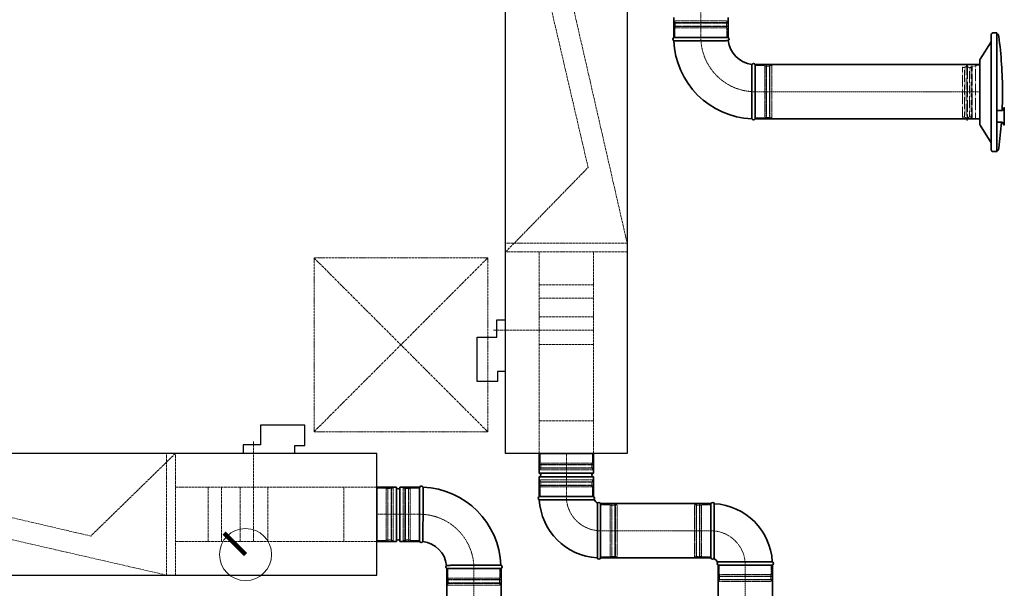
# Model space of a CAD drawing. Header units: millimetres. Extents: x 15940 to 92175, y -24684 to 227664.
# Tile 79 of 132: x 53088 to 55356, y 100384 to 101693. Entities that reach past the tile are written whole.
import ezdxf

# ---------------------------------------------------------------- set-up
doc = ezdxf.new("R2010")
doc.units = ezdxf.units.MM
doc.header["$LTSCALE"] = 0.05
for name, pattern in [('ACAD_ISO02W100', [15, 12, -3]), ('ACAD_ISO05W100', [33, 24, -3, 0, -3, 0, -3]), ('ACAD_ISO10W100', [18, 12, -3, 0, -3])]:
    doc.linetypes.add(name, pattern=pattern)
for name, color, linetype, lineweight in [('VZT_01 SUP (PŘÍVOD) - OBRYS', 5, 'Continuous', 35), ('VZT_02 SUP (PŘÍVOD) - OSA', 5, 'ACAD_ISO10W100', 5), ('VZT_05 ETA (ODVOD) - OBRYS', 6, 'Continuous', 35), ('VZT_06 ETA (ODVOD) - OSA', 6, 'ACAD_ISO10W100', 5), ('VZT_21 ZAŘÍZENÍ - OBRYS', 1, 'Continuous', 30), ('VZT_22 ZAŘÍZENÍ - DETAIL', 8, 'Continuous', 5), ('VZT_30 DISTRIBUČNÍ PRVKY - OBRYS', 1, 'Continuous', 35), ('VZT_KOTY - DIMENZE', 7, 'Continuous', 5), ('VZT_POPIS - OBECNE', 7, 'Continuous', 5), ('VZT_POŽADAVKY NA STAVBU - PODHLEDY', 4, 'ACAD_ISO05W100', 5)]:
    doc.layers.add(name, color=color, linetype=linetype, lineweight=lineweight)
for name, color, linetype, lineweight, plot in [('VZT_03 SUP (PŘÍVOD) - NETISK', 8, 'ACAD_ISO02W100', 5, False), ('VZT_07 ETA (ODVOD) - NETISK', 8, 'ACAD_ISO02W100', 5, False), ('VZT_34 DISTRIBUČNÍ PRVKY - NETISK', 8, 'ACAD_ISO02W100', 5, False)]:
    doc.layers.add(name, color=color, linetype=linetype, lineweight=lineweight, plot=plot)

msp = doc.modelspace()

# ---------------------------------------------------------------- linework, layer by layer
at = {"layer": 'VZT_01 SUP (PŘÍVOD) - OBRYS'}
for p, q in [((54594.5, 101652.1), (54594.5, 101697.6)), ((54719.5, 101652.1), (54719.5, 101697.6)), ((54594.5, 101652.1), (54719.5, 101652.1)), ((54719.5, 101652.1), (54594.5, 101652.1)), ((54782, 101589.6), (54782, 101464.6)), ((54284.5, 100694.5), (54409.5, 100694.5)), ((54284.5, 100694.5), (54284.5, 100649)), ((54409.5, 100694.5), (54409.5, 100649)), ((54284.5, 100649), (54409.5, 100649)), ((54284.5, 100641), (54409.5, 100641)), ((54284.5, 100641), (54284.5, 100595.5)), ((54409.5, 100641), (54409.5, 100595.5)), ((54409.5, 100595.5), (54284.5, 100595.5)), ((54284.5, 100595.5), (54409.5, 100595.5)), ((54409.5, 100587.8), (54284.5, 100587.8)), ((54418.4, 100579), (54418.4, 100454)), ((54426, 100579), (54426, 100454)), ((54680.1, 100454), (54680.1, 100579)), ((54687.8, 100454), (54687.8, 100579)), ((54696.6, 100445.1), (54821.6, 100445.1)), ((54696.6, 100437.5), (54821.6, 100437.5))]:
    msp.add_line(p, q, dxfattribs=at)
for points in [[(54782, 101589.6), (55299.7, 101589.6)], [(54782, 101464.6), (55299.7, 101464.6)], [(54426, 100579), (54680.1, 100579)], [(54426, 100454), (54680.1, 100454)], [(54696.6, 98544.3), (54696.6, 100437.5)], [(54821.6, 98544.3), (54821.6, 100437.5)]]:
    msp.add_lwpolyline(points, dxfattribs=at)
for centre, radius, start, end in [((54596.2, 101648.3), 4.17, 113.4678, 248.8928), ((54782, 101652.1), 187.5, 182.3607, 267.6393), ((54717.9, 101648.3), 4.17, 300.2981, 66.5322), ((54782, 101652.1), 62.5, 186.8302, 263.1698), ((54778.2, 101588), 4.17, 23.4678, 149.7019), ((54778.2, 101466.3), 4.17, 201.1072, 336.5322), ((54284.5, 100645), 4, 270, 90), ((54409.5, 100645), 4, 90, 270), ((54286.2, 100591.6), 4.17, 113.4678, 249.6691), ((54407.9, 100591.6), 4.17, 293.4678, 66.5322), ((54426, 100595.5), 141.5, 183.1369, 266.8631), ((54426, 100595.5), 16.5, 203.8093, 246.1907), ((54422.2, 100577.3), 4.17, 23.4678, 156.5322), ((54684, 100577.3), 4.17, 20.3309, 156.5322), ((54680.1, 100437.5), 141.5, 3.1369, 86.8631), ((54422.2, 100455.6), 4.17, 200.3309, 336.5322), ((54684, 100455.6), 4.17, 203.4678, 336.5322), ((54680.1, 100437.5), 16.5, 23.8093, 66.1907), ((54698.3, 100441.3), 4.17, 113.4678, 246.5322), ((54820, 100441.3), 4.17, 293.4678, 69.6691)]:
    msp.add_arc(centre, radius, start, end, dxfattribs=at)
for points, knots in [([(54720, 101644.7), (54720, 101644.7), (54719.9, 101644.7), (54719.6, 101644.7), (54719.3, 101644.7), (54718.2, 101644.7), (54717.4, 101644.7), (54714.3, 101644.6), (54711.1, 101644.6), (54702.2, 101644.6), (54696.1, 101644.6), (54681.9, 101644.5), (54674.1, 101644.5), (54657.9, 101644.5), (54649.7, 101644.4), (54633.8, 101644.4), (54626.3, 101644.4), (54613.1, 101644.4), (54607.6, 101644.4), (54600.6, 101644.4), (54598.4, 101644.4), (54595.5, 101644.4), (54594.7, 101644.4), (54594.7, 101644.4)], [197.067977, 197.067977, 197.067977, 197.067977, 201.792196, 201.792196, 209.190204, 209.190204, 218.040239, 218.040239, 237.760854, 237.760854, 262.206108, 262.206108, 286.831239, 286.831239, 311.323072, 311.323072, 335.946087, 335.946087, 360.704397, 360.704397, 377.088273, 377.088273, 394.105327, 394.105327, 394.105327, 394.105327]), ([(54774.6, 101590.1), (54774.6, 101590.1), (54774.6, 101588.5), (54774.5, 101582.4), (54774.5, 101577.9), (54774.5, 101566.5), (54774.4, 101559.7), (54774.4, 101544.7), (54774.4, 101536.6), (54774.4, 101520.2), (54774.3, 101512.1), (54774.3, 101496.9), (54774.3, 101490), (54774.3, 101478.2), (54774.3, 101473.5), (54774.3, 101466.9), (54774.3, 101465), (54774.3, 101464.8), (54774.3, 101464.8), (54774.3, 101464.8)], [0, 0, 0, 0, 24.235852, 24.235852, 48.531845, 48.531845, 73.024415, 73.024415, 97.570898, 97.570898, 122.078339, 122.078339, 146.53579, 146.53579, 170.957495, 170.957495, 195.359468, 195.359468, 197.168246, 197.168246, 197.168246, 197.168246])]:
    msp.add_open_spline(points, degree=3, knots=knots, dxfattribs=at)
at = {"layer": 'VZT_02 SUP (PŘÍVOD) - OSA'}
for points in [[(54657, 101652.1), (54657, 101751.1)], [(54347, 100694.5), (54347, 100595.5)]]:
    msp.add_lwpolyline(points, dxfattribs=at)
at = {"layer": 'VZT_02 SUP (PŘÍVOD) - OSA', "ltscale": 0.3}
for points in [[(54782, 101527.1), (54782, 101527.1, -0.414214), (54657, 101652.1), (54657, 101652.1)], [(54347, 100595.5), (54347, 100595.5, 0.414214), (54426, 100516.5), (54426, 100516.5)], [(54759.1, 100437.5), (54759.1, 100437.5, 0.414214), (54680.1, 100516.5), (54680.1, 100516.5)]]:
    msp.add_lwpolyline(points, format="xyb", dxfattribs=at)
at = {"layer": 'VZT_02 SUP (PŘÍVOD) - OSA', "ltscale": 5}
for points in [[(55299.7, 101527.1), (54782, 101527.1)], [(54680.1, 100516.5), (54426, 100516.5)], [(54759.1, 100437.5), (54759.1, 98544.3)]]:
    msp.add_lwpolyline(points, dxfattribs=at)
at = {"layer": 'VZT_03 SUP (PŘÍVOD) - NETISK', "ltscale": 0.4}
for p, q in [((54596, 101685.6), (54718, 101685.6)), ((54596, 101685.1), (54596, 101685.6)), ((54596, 101685.1), (54718, 101685.1)), ((54597, 101690.1), (54717, 101690.1)), ((54597, 101686.1), (54597, 101690.1)), ((54597, 101686.1), (54717, 101686.1)), ((54598, 101685.6), (54598, 101686.1)), ((54598, 101678.1), (54598, 101685.1)), ((54716, 101685.6), (54716, 101686.1)), ((54716, 101678.1), (54716, 101685.1)), ((54717, 101686.1), (54717, 101690.1)), ((54718, 101685.1), (54718, 101685.6)), ((54596, 101678.1), (54718, 101678.1)), ((54596, 101677.6), (54596, 101678.1)), ((54596, 101677.6), (54718, 101677.6)), ((54597, 101674.1), (54717, 101674.1)), ((54597, 101652.1), (54597, 101674.1)), ((54598, 101674.1), (54598, 101677.6)), ((54716, 101674.1), (54716, 101677.6)), ((54717, 101652.1), (54717, 101674.1)), ((54718, 101677.6), (54718, 101678.1)), ((54782, 101587.1), (54804, 101587.1)), ((54804, 101587.1), (54804, 101467.1)), ((54804, 101586.1), (54807.5, 101586.1)), ((54807.5, 101588.1), (54807.5, 101466.1)), ((54807.5, 101588.1), (54808, 101588.1)), ((54808, 101588.1), (54808, 101466.1)), ((54808, 101586.1), (54815, 101586.1)), ((54815, 101588.1), (54815, 101466.1)), ((54815, 101588.1), (54815.5, 101588.1)), ((54815.5, 101588.1), (54815.5, 101466.1)), ((54815.5, 101586.1), (54816, 101586.1)), ((54816, 101587.1), (54816, 101467.1)), ((54816, 101587.1), (54820, 101587.1)), ((54820, 101587.1), (54820, 101467.1)), ((54782, 101467.1), (54804, 101467.1)), ((54804, 101468.1), (54807.5, 101468.1)), ((54807.5, 101466.1), (54808, 101466.1)), ((54808, 101468.1), (54815, 101468.1)), ((54815, 101466.1), (54815.5, 101466.1)), ((54815.5, 101468.1), (54816, 101468.1)), ((54816, 101467.1), (54820, 101467.1)), ((54408, 100629), (54286, 100629)), ((54286, 100629), (54286, 100628.5)), ((54408, 100628.5), (54286, 100628.5)), ((54408, 100621.5), (54286, 100621.5)), ((54286, 100621.5), (54286, 100621)), ((54408, 100621), (54286, 100621)), ((54407, 100633.5), (54287, 100633.5)), ((54287, 100633.5), (54287, 100629.5)), ((54407, 100629.5), (54287, 100629.5)), ((54407, 100617.5), (54287, 100617.5)), ((54287, 100617.5), (54287, 100595.5)), ((54288, 100629.5), (54288, 100629)), ((54288, 100628.5), (54288, 100621.5)), ((54288, 100621), (54288, 100617.5)), ((54406, 100629.5), (54406, 100629)), ((54406, 100628.5), (54406, 100621.5)), ((54406, 100621), (54406, 100617.5)), ((54407, 100633.5), (54407, 100629.5)), ((54407, 100617.5), (54407, 100595.5)), ((54408, 100629), (54408, 100628.5)), ((54408, 100621.5), (54408, 100621)), ((54426, 100576.5), (54448, 100576.5)), ((54448, 100576.5), (54448, 100456.5)), ((54448, 100575.5), (54451.5, 100575.5)), ((54451.5, 100577.5), (54451.5, 100455.5)), ((54451.5, 100577.5), (54452, 100577.5)), ((54452, 100577.5), (54452, 100455.5)), ((54452, 100575.5), (54459, 100575.5)), ((54459, 100577.5), (54459, 100455.5)), ((54459, 100577.5), (54459.5, 100577.5)), ((54459.5, 100577.5), (54459.5, 100455.5)), ((54459.5, 100575.5), (54460, 100575.5)), ((54460, 100576.5), (54460, 100456.5)), ((54460, 100576.5), (54464, 100576.5)), ((54464, 100576.5), (54464, 100456.5)), ((54642.1, 100456.5), (54642.1, 100576.5)), ((54646.1, 100576.5), (54642.1, 100576.5)), ((54646.1, 100456.5), (54646.1, 100576.5)), ((54646.6, 100575.5), (54646.1, 100575.5)), ((54646.6, 100455.5), (54646.6, 100577.5)), ((54647.1, 100577.5), (54646.6, 100577.5)), ((54647.1, 100455.5), (54647.1, 100577.5)), ((54654.1, 100575.5), (54647.1, 100575.5)), ((54654.1, 100455.5), (54654.1, 100577.5)), ((54654.6, 100577.5), (54654.1, 100577.5)), ((54654.6, 100455.5), (54654.6, 100577.5)), ((54658.1, 100575.5), (54654.6, 100575.5)), ((54658.1, 100456.5), (54658.1, 100576.5)), ((54680.1, 100576.5), (54658.1, 100576.5)), ((54426, 100456.5), (54448, 100456.5)), ((54448, 100457.5), (54451.5, 100457.5)), ((54452, 100457.5), (54459, 100457.5)), ((54459.5, 100457.5), (54460, 100457.5)), ((54460, 100456.5), (54464, 100456.5)), ((54646.1, 100456.5), (54642.1, 100456.5)), ((54646.6, 100457.5), (54646.1, 100457.5)), ((54654.1, 100457.5), (54647.1, 100457.5)), ((54658.1, 100457.5), (54654.6, 100457.5)), ((54680.1, 100456.5), (54658.1, 100456.5)), ((54451.5, 100455.5), (54452, 100455.5)), ((54459, 100455.5), (54459.5, 100455.5)), ((54647.1, 100455.5), (54646.6, 100455.5)), ((54654.6, 100455.5), (54654.1, 100455.5)), ((54699.1, 100415.5), (54699.1, 100437.5)), ((54819.1, 100415.5), (54819.1, 100437.5)), ((54698.1, 100412), (54820.1, 100412)), ((54698.1, 100411.5), (54698.1, 100412)), ((54698.1, 100411.5), (54820.1, 100411.5)), ((54699.1, 100415.5), (54819.1, 100415.5)), ((54700.1, 100412), (54700.1, 100415.5)), ((54700.1, 100404.5), (54700.1, 100411.5)), ((54818.1, 100412), (54818.1, 100415.5)), ((54818.1, 100404.5), (54818.1, 100411.5)), ((54820.1, 100411.5), (54820.1, 100412)), ((54698.1, 100404.5), (54820.1, 100404.5)), ((54698.1, 100404), (54698.1, 100404.5)), ((54698.1, 100404), (54820.1, 100404)), ((54699.1, 100403.5), (54819.1, 100403.5)), ((54699.1, 100399.5), (54699.1, 100403.5)), ((54699.1, 100399.5), (54819.1, 100399.5)), ((54700.1, 100403.5), (54700.1, 100404)), ((54818.1, 100403.5), (54818.1, 100404)), ((54819.1, 100399.5), (54819.1, 100403.5)), ((54820.1, 100404), (54820.1, 100404.5))]:
    msp.add_line(p, q, dxfattribs=at)
at = {"layer": 'VZT_05 ETA (ODVOD) - OBRYS'}
for p, q in [((53910.1, 100492), (53910.1, 100617)), ((53955.6, 100617), (53910.1, 100617)), ((53955.6, 100492), (53955.6, 100617)), ((53963.6, 100492), (53963.6, 100617)), ((54009.1, 100617), (53963.6, 100617)), ((54009.1, 100492), (54009.1, 100617)), ((54009.1, 100492), (54009.1, 100617)), ((53955.6, 100492), (53910.1, 100492)), ((54009.1, 100492), (53963.6, 100492)), ((54196.6, 100429.5), (54071.6, 100429.5))]:
    msp.add_line(p, q, dxfattribs=at)
for points in [[(54071.6, 100429.5), (54071.6, 98384.3)], [(54196.6, 100429.5), (54196.6, 98384.3)]]:
    msp.add_lwpolyline(points, dxfattribs=at)
for centre, radius, start, end in [((53959.6, 100617), 4, 180, 0), ((54013, 100615.3), 4.17, 21.1072, 156.5322), ((54009.1, 100429.5), 187.5, 2.3607, 87.6393), ((53959.6, 100492), 4, 0, 180), ((54013, 100493.6), 4.17, 203.4678, 329.7019), ((54009.1, 100429.5), 62.5, 6.8302, 83.1698), ((54073.3, 100433.3), 4.17, 120.2981, 246.5322), ((54195, 100433.3), 4.17, 293.4678, 68.8928)]:
    msp.add_arc(centre, radius, start, end, dxfattribs=at)
for points, knots in [([(54016.6, 100491.5), (54016.6, 100491.5), (54016.6, 100493.1), (54016.6, 100499.2), (54016.7, 100503.7), (54016.7, 100515.1), (54016.7, 100521.9), (54016.8, 100536.9), (54016.8, 100545), (54016.8, 100561.3), (54016.8, 100569.5), (54016.8, 100584.7), (54016.8, 100591.6), (54016.9, 100603.4), (54016.9, 100608.1), (54016.9, 100614.7), (54016.9, 100616.5), (54016.9, 100616.8), (54016.9, 100616.8), (54016.9, 100616.8)], [0, 0, 0, 0, 24.235852, 24.235852, 48.531845, 48.531845, 73.024415, 73.024415, 97.570898, 97.570898, 122.078339, 122.078339, 146.53579, 146.53579, 170.957495, 170.957495, 195.359468, 195.359468, 197.168246, 197.168246, 197.168246, 197.168246]), ([(54071.2, 100436.9), (54071.2, 100436.9), (54071.3, 100436.9), (54071.6, 100436.9), (54071.9, 100436.9), (54073, 100436.9), (54073.7, 100436.9), (54076.9, 100436.9), (54080, 100437), (54089, 100437), (54095.1, 100437), (54109.2, 100437.1), (54117.1, 100437.1), (54133.3, 100437.1), (54141.5, 100437.1), (54157.4, 100437.2), (54164.8, 100437.2), (54178, 100437.2), (54183.6, 100437.2), (54190.6, 100437.2), (54192.7, 100437.2), (54195.7, 100437.2), (54196.5, 100437.2), (54196.5, 100437.2)], [197.067977, 197.067977, 197.067977, 197.067977, 201.792196, 201.792196, 209.190204, 209.190204, 218.040239, 218.040239, 237.760854, 237.760854, 262.206108, 262.206108, 286.831239, 286.831239, 311.323072, 311.323072, 335.946087, 335.946087, 360.704397, 360.704397, 377.088273, 377.088273, 394.105327, 394.105327, 394.105327, 394.105327])]:
    msp.add_open_spline(points, degree=3, knots=knots, dxfattribs=at)
at = {"layer": 'VZT_06 ETA (ODVOD) - OSA'}
msp.add_lwpolyline([(54009.1, 100554.5), (53910.1, 100554.5)], dxfattribs=at)
at = {"layer": 'VZT_06 ETA (ODVOD) - OSA', "ltscale": 0.3}
msp.add_lwpolyline([(54009.1, 100554.5), (54009.1, 100554.5, -0.414214), (54134.1, 100429.5), (54134.1, 100429.5)], format="xyb", dxfattribs=at)
at = {"layer": 'VZT_06 ETA (ODVOD) - OSA', "ltscale": 5}
msp.add_lwpolyline([(54134.1, 98384.3), (54134.1, 100429.5)], dxfattribs=at)
at = {"layer": 'VZT_07 ETA (ODVOD) - NETISK', "ltscale": 0.4}
for p, q in [((54287, 100694.5), (54287, 100672.5)), ((54407, 100694.5), (54407, 100672.5)), ((54408, 100669), (54286, 100669)), ((54286, 100669), (54286, 100668.5)), ((54408, 100668.5), (54286, 100668.5)), ((54408, 100661.5), (54286, 100661.5)), ((54286, 100661.5), (54286, 100661)), ((54408, 100661), (54286, 100661)), ((54407, 100672.5), (54287, 100672.5)), ((54407, 100660.5), (54287, 100660.5)), ((54287, 100660.5), (54287, 100656.5)), ((54288, 100672.5), (54288, 100669)), ((54288, 100668.5), (54288, 100661.5)), ((54288, 100661), (54288, 100660.5)), ((54406, 100672.5), (54406, 100669)), ((54406, 100668.5), (54406, 100661.5)), ((54406, 100661), (54406, 100660.5)), ((54407, 100660.5), (54407, 100656.5)), ((54408, 100669), (54408, 100668.5)), ((54408, 100661.5), (54408, 100661)), ((54407, 100656.5), (54287, 100656.5)), ((53935.6, 100493.5), (53935.6, 100615.5)), ((53935.6, 100615.5), (53936.1, 100615.5)), ((53936.1, 100493.5), (53936.1, 100615.5)), ((53943.1, 100493.5), (53943.1, 100615.5)), ((53943.1, 100615.5), (53943.6, 100615.5)), ((53943.6, 100493.5), (53943.6, 100615.5)), ((53975.6, 100493.5), (53975.6, 100615.5)), ((53976.1, 100615.5), (53975.6, 100615.5)), ((53976.1, 100493.5), (53976.1, 100615.5)), ((53983.1, 100493.5), (53983.1, 100615.5)), ((53983.6, 100615.5), (53983.1, 100615.5)), ((53983.6, 100493.5), (53983.6, 100615.5)), ((53910.1, 100614.5), (53932.1, 100614.5)), ((53932.1, 100494.5), (53932.1, 100614.5)), ((53932.1, 100613.5), (53935.6, 100613.5)), ((53936.1, 100613.5), (53943.1, 100613.5)), ((53943.6, 100613.5), (53944.1, 100613.5)), ((53944.1, 100494.5), (53944.1, 100614.5)), ((53944.1, 100614.5), (53948.1, 100614.5)), ((53948.1, 100494.5), (53948.1, 100614.5)), ((53971.1, 100494.5), (53971.1, 100614.5)), ((53975.1, 100614.5), (53971.1, 100614.5)), ((53975.1, 100494.5), (53975.1, 100614.5)), ((53975.6, 100613.5), (53975.1, 100613.5)), ((53983.1, 100613.5), (53976.1, 100613.5)), ((53987.1, 100613.5), (53983.6, 100613.5)), ((53987.1, 100494.5), (53987.1, 100614.5)), ((54009.1, 100614.5), (53987.1, 100614.5)), ((53910.1, 100494.5), (53932.1, 100494.5)), ((53932.1, 100495.5), (53935.6, 100495.5)), ((53935.6, 100493.5), (53936.1, 100493.5)), ((53936.1, 100495.5), (53943.1, 100495.5)), ((53943.1, 100493.5), (53943.6, 100493.5)), ((53943.6, 100495.5), (53944.1, 100495.5)), ((53944.1, 100494.5), (53948.1, 100494.5)), ((53975.1, 100494.5), (53971.1, 100494.5)), ((53975.6, 100495.5), (53975.1, 100495.5)), ((53976.1, 100493.5), (53975.6, 100493.5)), ((53983.1, 100495.5), (53976.1, 100495.5)), ((53983.6, 100493.5), (53983.1, 100493.5)), ((53987.1, 100495.5), (53983.6, 100495.5)), ((54009.1, 100494.5), (53987.1, 100494.5)), ((54074.1, 100429.5), (54074.1, 100407.5)), ((54194.1, 100429.5), (54194.1, 100407.5)), ((54195.1, 100404), (54073.1, 100404)), ((54073.1, 100404), (54073.1, 100403.5)), ((54195.1, 100403.5), (54073.1, 100403.5)), ((54195.1, 100396.5), (54073.1, 100396.5)), ((54073.1, 100396.5), (54073.1, 100396)), ((54195.1, 100396), (54073.1, 100396)), ((54194.1, 100407.5), (54074.1, 100407.5)), ((54194.1, 100395.5), (54074.1, 100395.5)), ((54074.1, 100395.5), (54074.1, 100391.5)), ((54194.1, 100391.5), (54074.1, 100391.5)), ((54075.1, 100407.5), (54075.1, 100404)), ((54075.1, 100403.5), (54075.1, 100396.5)), ((54075.1, 100396), (54075.1, 100395.5)), ((54193.1, 100407.5), (54193.1, 100404)), ((54193.1, 100403.5), (54193.1, 100396.5)), ((54193.1, 100396), (54193.1, 100395.5)), ((54194.1, 100395.5), (54194.1, 100391.5)), ((54195.1, 100404), (54195.1, 100403.5)), ((54195.1, 100396.5), (54195.1, 100396))]:
    msp.add_line(p, q, dxfattribs=at)
at = {"layer": 'VZT_21 ZAŘÍZENÍ - OBRYS'}
for points in [[(54487, 102194.5), (54487, 100694.5), (54207, 100694.5), (54207, 102194.5)], [(52410.1, 100414.5), (53910.1, 100414.5), (53910.1, 100694.5), (52410.1, 100694.5)]]:
    msp.add_lwpolyline(points, close=True, dxfattribs=at)
for points in [[(54207, 100882.8), (54188.4, 100882.8), (54188.4, 100860.3), (54141.8, 100860.3), (54141.8, 100961.9), (54187.2, 100961.9), (54187.2, 101001.9), (54207, 101001.9)], [(53721.8, 100694.5), (53721.8, 100713), (53744.3, 100713), (53744.3, 100759.7), (53642.7, 100759.7), (53642.7, 100714.3), (53602.7, 100714.3), (53602.7, 100694.5)]]:
    msp.add_lwpolyline(points, dxfattribs=at)
at = {"layer": 'VZT_22 ZAŘÍZENÍ - DETAIL', "linetype": 'ACAD_ISO02W100', "lineweight": 5, "ltscale": 10}
for points in [[(54487, 102194.5), (54299.8, 101997), (54487, 101178.8)], [(54207, 101158.2), (54397.1, 101352.9), (54207, 102170.5)], [(54487, 101178.8), (54207, 101178.8)], [(54487, 101158.2), (54207, 101158.2)], [(54284.5, 100694.5), (54284.5, 101158.2)], [(54409.5, 100694.5), (54409.5, 101158.2)], [(54284.5, 101082.7), (54409.5, 101082.7)], [(54284.5, 101051.9), (54409.5, 101051.9)], [(54284.5, 101008.9), (54409.5, 101008.9)], [(54179.5, 100978), (54409.5, 100978)], [(54284.5, 100945.6), (54409.5, 100945.6)], [(54284.5, 100769.9), (54409.5, 100769.9)], [(53626.6, 100722), (53626.6, 100492)], [(53446.4, 100694.5), (53251.7, 100504.4), (52434.1, 100694.5)], [(53425.8, 100414.5), (53425.8, 100694.5)], [(53446.4, 100414.5), (53446.4, 100694.5)], [(53910.1, 100617), (53446.4, 100617)], [(53521.9, 100617), (53521.9, 100492)], [(53552.7, 100617), (53552.7, 100492)], [(53595.7, 100617), (53595.7, 100492)], [(53659, 100617), (53659, 100492)], [(53834.7, 100617), (53834.7, 100492)], [(52410.1, 100414.5), (52607.6, 100601.7), (53425.8, 100414.5)], [(53910.1, 100492), (53446.4, 100492)]]:
    msp.add_lwpolyline(points, dxfattribs=at)
at = {"layer": 'VZT_30 DISTRIBUČNÍ PRVKY - OBRYS'}
for points in [[(55338.7, 101662.4), (55338.7, 101389.4), (55329.6, 101389.4, -0.414214), (55325.7, 101393.3), (55325.7, 101658.6, -0.414214), (55329.6, 101662.4), (55338.7, 101662.4)], [(55351.7, 101525.9, 0.0327), (55343.2, 101654.5), (55342.7, 101657.4, 0.36397), (55339.8, 101659.9), (55338.7, 101659.9)], [(55325.7, 101409.8), (55300.3, 101450.2, -0.141374), (55299.7, 101452.3), (55299.7, 101599.6, -0.141374), (55300.3, 101601.7), (55325.7, 101642)], [(55351.7, 101525.9, -0.010645), (55350.8, 101484, -0.010645)], [(55338.7, 101456.7), (55351.2, 101456.7, -0.267949), (55351.5, 101456.5), (55354.9, 101450.7, 0.267949), (55355.2, 101450.5), (55355.9, 101450.5), (55355.9, 101490.1), (55355.2, 101490.1, 0.267949), (55354.9, 101489.9), (55351.5, 101484.2, -0.267949), (55351.2, 101484), (55338.7, 101484)], [(55349.3, 101456.7, -0.015115), (55343.2, 101397.4), (55342.7, 101394.4, -0.36397), (55339.8, 101391.9), (55338.7, 101391.9)]]:
    msp.add_lwpolyline(points, format="xyb", dxfattribs=at)
at = {"layer": 'VZT_34 DISTRIBUČNÍ PRVKY - NETISK'}
for points in [[(55269.8, 101590.5), (55268.4, 101584.8, 0.060863), (55268.3, 101584.2), (55268.3, 101525.8)], [(55269.8, 101590.5), (55271.3, 101584.6, -0.058981), (55271.3, 101584), (55271.3, 101525.8)], [(55289.7, 101585.9), (55281.9, 101585.9, 0.291473), (55279.5, 101584.4, 0.291473)], [(55269.8, 101461.2), (55268.4, 101466.9, -0.060863), (55268.3, 101467.5), (55268.3, 101525.8)], [(55269.8, 101461.2), (55271.3, 101467.1, 0.058981), (55271.3, 101467.7), (55271.3, 101525.8)], [(55289.7, 101465.8), (55281.9, 101465.8, -0.291473), (55279.5, 101467.3, -0.291473)]]:
    msp.add_lwpolyline(points, format="xyb", dxfattribs=at)
for points in [[(55263.7, 101582.2), (55259.7, 101583.6), (55259.7, 101525.8)], [(55263.9, 101583.1), (55263.9, 101525.8)], [(55275.6, 101582.3), (55275.6, 101525.8)], [(55279.2, 101584), (55279.2, 101525.8)], [(55281.9, 101585.9), (55281.9, 101525.8)], [(55299.7, 101586.9), (55289.7, 101586.9), (55289.7, 101464.9), (55299.7, 101464.9)], [(55299.7, 101586.9), (55299.7, 101464.9)], [(55263.7, 101469.5), (55259.7, 101468.1), (55259.7, 101525.8)], [(55263.9, 101468.6), (55263.9, 101525.8)], [(55275.6, 101469.4), (55275.6, 101525.8)], [(55279.2, 101467.7), (55279.2, 101525.8)], [(55281.9, 101465.8), (55281.9, 101525.8)]]:
    msp.add_lwpolyline(points, dxfattribs=at)
for centre, radius, start, end in [((55269.2, 101574.1), 10.5, 52.1622, 120.2824), ((55276, 101586.2), 3.88, 263.3265, 332.5007), ((55269.2, 101477.6), 10.5, 239.7176, 307.8378), ((55276, 101465.5), 3.88, 27.4993, 96.6735)]:
    msp.add_arc(centre, radius, start, end, dxfattribs=at)
at = {"layer": 'VZT_KOTY - DIMENZE', "const_width": 10}
msp.add_lwpolyline([(53608, 100461.8), (53558.5, 100511.3)], dxfattribs=at)
at = {"layer": 'VZT_POPIS - OBECNE'}
msp.add_circle((53608, 100461.8), 60, dxfattribs=at)
at = {"layer": 'VZT_POŽADAVKY NA STAVBU - PODHLEDY', "ltscale": 5}
for p, q in [((53765.8, 101144.5), (54165.8, 100744.5)), ((53765.8, 100744.5), (54165.8, 101144.5))]:
    msp.add_line(p, q, dxfattribs=at)
at = {"layer": 'VZT_POŽADAVKY NA STAVBU - PODHLEDY', "ltscale": 4}
for p, q in [((54165.8, 101144.5), (53765.8, 101144.5)), ((53765.8, 101144.5), (53765.8, 100744.5)), ((54165.8, 100744.5), (54165.8, 101144.5)), ((53765.8, 100744.5), (54165.8, 100744.5))]:
    msp.add_line(p, q, dxfattribs=at)

doc.saveas('drawing.dxf')
